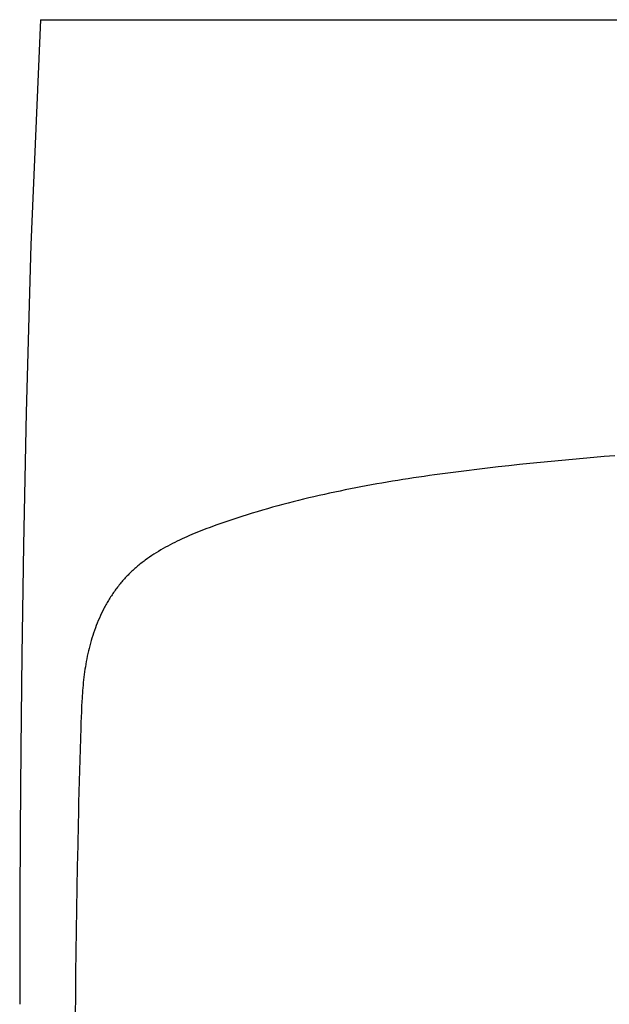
# Model space of a CAD drawing. Header units: centimetres. Extents: x 4120 to 19220, y -7417 to 180.
# Tile 197 of 223: x 18043 to 18061, y -2516 to -2487. Entities that reach past the tile are written whole.
import ezdxf

# ---------------------------------------------------------------- set-up
doc = ezdxf.new("R2010")
doc.units = ezdxf.units.CM
doc.layers.add('URZĄDZENIA SANITARNE', color=6, linetype='Continuous')

# ---------------------------------------------------------------- blocks, each defined once
blk = doc.blocks.new('Umywalka KOŁO_bez barier')
at = {"linetype": 'Continuous'}
for points in [[(-26.899, -0.001), (26.899, 0.001)], [(-26.9, -0.004), (-27.185, -6.611), (-27.328, -11.534), (-27.405, -15.428), (-27.45, -18.653), (-27.478, -21.409), (-27.495, -23.818), (-27.507, -25.961), (-27.513, -27.892), (-27.514, -28.919)], [(-10.025, -12.808), (-10.337, -12.833), (-10.649, -12.859), (-10.961, -12.886), (-11.274, -12.914), (-11.586, -12.943), (-11.898, -12.972), (-12.21, -13.003), (-12.521, -13.035), (-12.833, -13.067), (-13.145, -13.101), (-13.456, -13.135), (-13.767, -13.171), (-14.079, -13.208), (-14.39, -13.246), (-14.545, -13.265), (-14.701, -13.285), (-14.856, -13.305), (-15.011, -13.326), (-15.167, -13.347), (-15.322, -13.368), (-15.477, -13.39), (-15.632, -13.412), (-15.787, -13.435), (-15.942, -13.458), (-16.097, -13.482), (-16.252, -13.506), (-16.407, -13.531), (-16.561, -13.556), (-16.716, -13.582), (-16.87, -13.608), (-17.025, -13.635), (-17.179, -13.663), (-17.333, -13.691), (-17.487, -13.72), (-17.641, -13.749), (-17.795, -13.779), (-17.948, -13.81), (-18.102, -13.842), (-18.255, -13.874), (-18.408, -13.907), (-18.562, -13.941), (-18.714, -13.975), (-18.867, -14.01), (-19.02, -14.046), (-19.172, -14.083), (-19.324, -14.121), (-19.476, -14.159), (-19.628, -14.198), (-19.779, -14.238), (-19.93, -14.279), (-20.081, -14.321), (-20.232, -14.364), (-20.383, -14.407), (-20.533, -14.452), (-20.683, -14.497), (-20.833, -14.543), (-20.982, -14.59), (-21.131, -14.638), (-21.28, -14.687), (-21.429, -14.737), (-21.577, -14.788), (-21.725, -14.84), (-21.799, -14.866), (-21.872, -14.893), (-21.946, -14.92), (-22.019, -14.947), (-22.093, -14.975), (-22.166, -15.003), (-22.238, -15.032), (-22.311, -15.061), (-22.384, -15.091), (-22.456, -15.121), (-22.528, -15.152), (-22.6, -15.183), (-22.671, -15.215), (-22.743, -15.248), (-22.814, -15.281), (-22.884, -15.315), (-22.955, -15.35), (-23.025, -15.385), (-23.094, -15.421), (-23.163, -15.458), (-23.232, -15.496), (-23.3, -15.534), (-23.368, -15.573), (-23.435, -15.614), (-23.502, -15.655), (-23.568, -15.697), (-23.634, -15.74), (-23.699, -15.784), (-23.763, -15.829), (-23.826, -15.875), (-23.858, -15.898), (-23.889, -15.922), (-23.92, -15.946), (-23.951, -15.97), (-23.982, -15.995), (-24.012, -16.019), (-24.042, -16.044), (-24.072, -16.07), (-24.102, -16.095), (-24.131, -16.121), (-24.161, -16.147), (-24.19, -16.173), (-24.218, -16.2), (-24.247, -16.227), (-24.275, -16.254), (-24.303, -16.282), (-24.331, -16.31), (-24.358, -16.338), (-24.385, -16.366), (-24.412, -16.394), (-24.438, -16.423), (-24.465, -16.452), (-24.49, -16.482), (-24.516, -16.512), (-24.541, -16.542), (-24.566, -16.572), (-24.591, -16.602), (-24.615, -16.633), (-24.639, -16.664), (-24.663, -16.695), (-24.686, -16.727), (-24.709, -16.758), (-24.732, -16.79), (-24.754, -16.822), (-24.776, -16.855), (-24.798, -16.887), (-24.82, -16.92), (-24.841, -16.953), (-24.862, -16.986), (-24.882, -17.02), (-24.903, -17.053), (-24.923, -17.087), (-24.943, -17.121), (-24.962, -17.155), (-24.981, -17.189), (-25, -17.223), (-25.019, -17.258), (-25.037, -17.292), (-25.073, -17.362), (-25.107, -17.433), (-25.141, -17.503), (-25.173, -17.575), (-25.204, -17.647), (-25.234, -17.719), (-25.263, -17.792), (-25.291, -17.865), (-25.318, -17.939), (-25.344, -18.013), (-25.368, -18.087), (-25.392, -18.162), (-25.414, -18.237), (-25.436, -18.312), (-25.456, -18.388), (-25.475, -18.464), (-25.494, -18.54), (-25.511, -18.617), (-25.528, -18.693), (-25.543, -18.77), (-25.558, -18.847), (-25.571, -18.924), (-25.584, -19.002), (-25.596, -19.079), (-25.607, -19.157), (-25.617, -19.234), (-25.627, -19.312), (-25.636, -19.39), (-25.644, -19.468), (-25.651, -19.546), (-25.658, -19.624), (-25.665, -19.702), (-25.671, -19.78), (-25.676, -19.858), (-25.681, -19.937), (-25.686, -20.015), (-25.694, -20.171), (-25.701, -20.328), (-25.708, -20.484), (-25.713, -20.641), (-25.719, -20.798), (-25.729, -21.111), (-25.739, -21.424), (-25.748, -21.737), (-25.757, -22.051), (-25.766, -22.364), (-25.774, -22.677), (-25.782, -22.99), (-25.789, -23.304), (-25.797, -23.617), (-25.81, -24.244), (-25.822, -24.87), (-25.834, -25.497), (-25.844, -26.124), (-25.853, -26.75), (-25.862, -27.377), (-25.87, -28.004), (-25.878, -28.631), (-25.884, -29.257)]]:
    blk.add_lwpolyline(points, dxfattribs=at)

msp = doc.modelspace()

# ---------------------------------------------------------------- block references
at = {"layer": 'URZĄDZENIA SANITARNE', "color": 102, "linetype": 'Continuous', "lineweight": 20, "rotation": 360}
msp.add_blockref('Umywalka KOŁO_bez barier', (18070.738, -2486.969, 0), dxfattribs=at)

doc.saveas('drawing.dxf')
